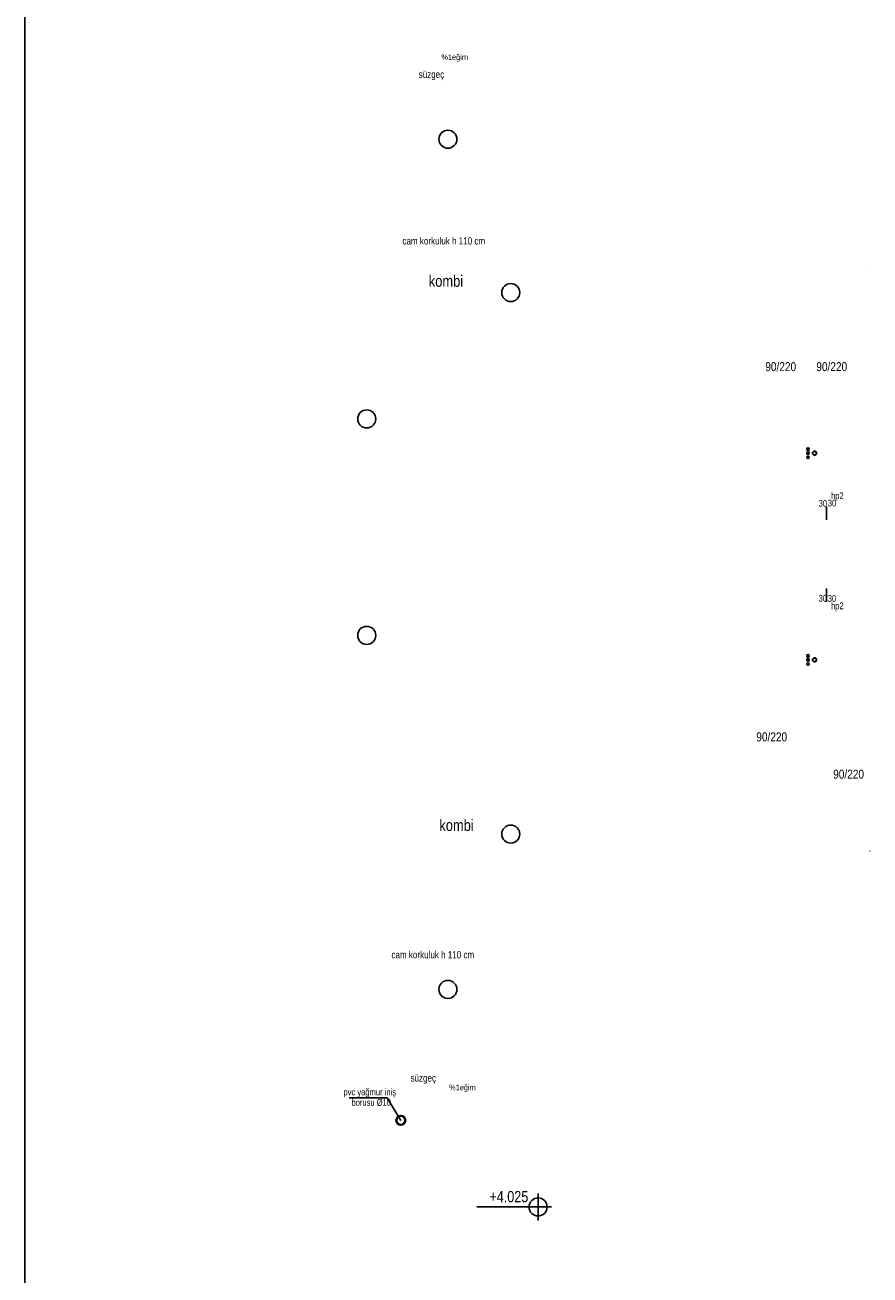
# Model space of a CAD drawing. Header units: centimetres. Extents: x 0 to 12476, y -30 to 2970.
# Tile 3 of 26: x 1150 to 1619, y 1575 to 2267. Entities that reach past the tile are written whole.
import ezdxf

# ---------------------------------------------------------------- set-up
doc = ezdxf.new("R2010")
doc.units = ezdxf.units.CM
doc.layers.add('ASN-CERCEVE', color=7, linetype='CONTINUOUS')
doc.layers.add('ASN-MIMARI', color=8, linetype='CONTINUOUS')
doc.styles.get("Standard").update_dxf_attribs({"font": 'arial.ttf', "width": 0.8})

msp = doc.modelspace()

# ---------------------------------------------------------------- linework, layer by layer
at = {"layer": 'ASN-CERCEVE'}
msp.add_line((1150, 0), (1150, 2970), dxfattribs=at)
at = {"layer": 'ASN-MIMARI'}
for p, q in [((1618.3, 2131.05), (1618.35, 2131.05)), ((1594.35, 2000.62), (1594.35, 1993.11)), ((1594.35, 1947.71), (1594.35, 1955.22)), ((1618.51, 1809.59), (1618.56, 1809.59)), ((1350.76, 1672.8), (1329.82, 1672.8)), ((1358.4, 1660.38), (1350.76, 1672.8)), ((1434.5, 1619.87), (1434.5, 1604.87)), ((1442, 1612.37), (1400.58, 1612.37))]:
    msp.add_line(p, q, dxfattribs=at)
for centre, radius in [((1384.48, 2204.16), 5), ((1419.35, 2119.16), 5), ((1339.48, 2049.16), 5), ((1584.17, 2030.13), 0.713), ((1584.19, 2032.38), 0.713), ((1587.8, 2030.13), 1.15), ((1587.8, 2030.13), 0.969), ((1584.16, 2027.83), 0.713), ((1339.48, 1929.16), 5), ((1584.16, 1913.3), 0.713), ((1584.17, 1915.61), 0.713), ((1584.19, 1917.85), 0.713), ((1587.8, 1915.61), 1.15), ((1587.8, 1915.61), 0.969), ((1419.35, 1819.05), 5), ((1384.48, 1732.91), 5), ((1358.4, 1660.38), 2.7), ((1358.4, 1660.38), 2.25), ((1434.5, 1612.37), 5)]:
    msp.add_circle(centre, radius, dxfattribs=at)

# ---------------------------------------------------------------- texts
at = {"layer": 'ASN-MIMARI', "width": 0.8}
for s, height, p in [('%%%1eğim', 3.195, (1380.9, 2248.04)), ('süzgeç', 3.994, (1368.31, 2238.09)), ('cam korkuluk h 110 cm', 3.9936, (1359.27, 2145.79)), ('kombi', 6.39, (1373.91, 2122.34)), ('90/220', 5, (1560.51, 2075.59)), ('90/220', 5, (1588.79, 2075.6)), ('30', 3.75, (1590.08, 2000.47)), ('30', 3.75, (1595.16, 2000.6)), ('hp2', 3.75, (1596.96, 2004.65)), ('30', 3.75, (1590.08, 1947.86)), ('30', 3.75, (1595.16, 1947.73)), ('hp2', 3.75, (1596.96, 1943.68)), ('90/220', 5, (1555.51, 1870.41)), ('90/220', 5, (1598.15, 1849.75)), ('kombi', 6.39, (1379.76, 1820.72)), ('cam korkuluk h 110 cm', 3.9936, (1353.2, 1750.16)), ('süzgeç', 3.994, (1363.78, 1681.87)), ('pvc yağmur iniş', 3.75, (1326.61, 1674.2)), ('%%%1eğim', 3.195, (1385.19, 1677.02)), ('borusu %%c10', 3.75, (1331.04, 1668.43)), ('+4.025', 6.25, (1407.51, 1614.98))]:
    msp.add_text(s, height=height, dxfattribs=at).set_placement(p)

doc.saveas('drawing.dxf')
